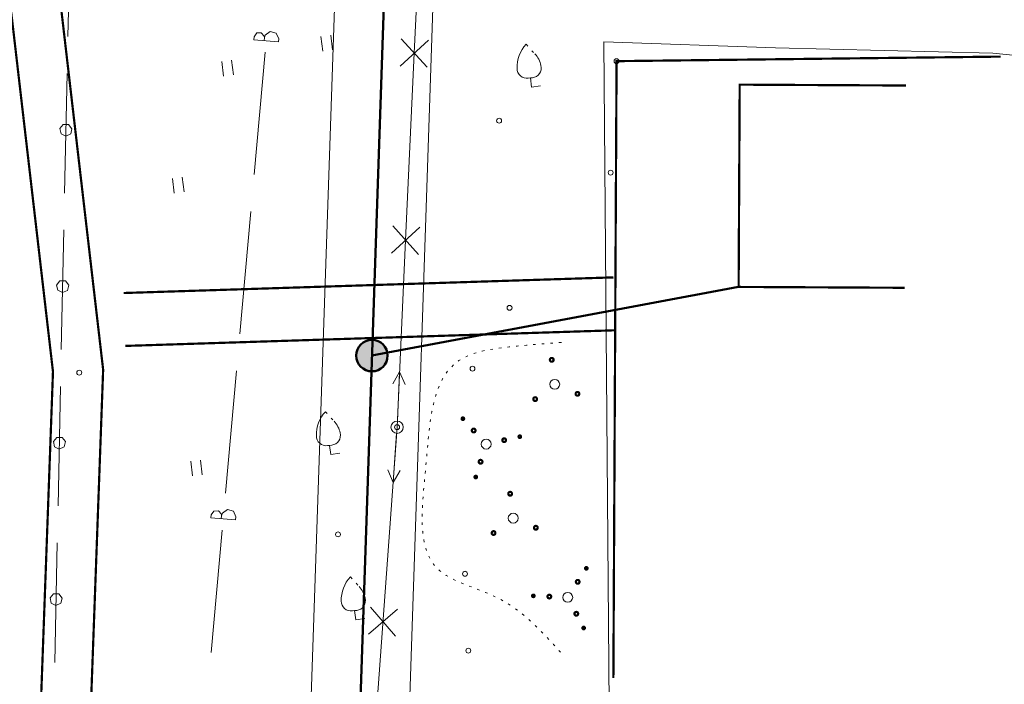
# Model space of a CAD drawing. Header units: millimetres. Extents: x 0 to 1188, y 0 to 841.
# Tile 64 of 76: x 693 to 773, y 671 to 725. Entities that reach past the tile are written whole.
import ezdxf

# ---------------------------------------------------------------- set-up
doc = ezdxf.new("R2010")
doc.units = ezdxf.units.MM
for name, pattern in [('K5LT32789', [0]), ('K5LT32797', [0]), ('K5LT32809', [0]), ('K5LT32813', [0]), ('K5LT32815', [3.5, 2.5, -1]), ('K5LT32816', [3.2, 3, -0.2]), ('K5LT32817', [0.7, 0.2, -0.5]), ('K5LT32819', [0]), ('K5LT32822', [0]), ('K5LT32826', [1, 0.5, -0.5]), ('K5LT32827', [0]), ('K5LT_BASIC', [0])]:
    doc.linetypes.add(name, pattern=pattern)
doc.layers.add('Системный слой', color=7, linetype='Continuous')

# ---------------------------------------------------------------- blocks, each defined once
blk = doc.blocks.new('U561')
at = {"layer": 'Системный слой', "color": 7, "linetype": 'K5LT32813', "lineweight": 18}
for p, q in [((725.324, 721.8), (726.719, 752.179)), ((724.173, 720.75), (726.475, 722.85)), ((726.374, 720.649), (724.274, 722.951)), ((724.627, 706.61), (725.324, 721.8)), ((723.475, 705.56), (725.778, 707.66)), ((725.677, 705.459), (723.576, 707.761)), ((723.929, 691.42), (724.627, 706.61)), ((721.653, 659.83), (723.929, 691.42)), ((723.811, 674.447), (721.771, 676.803)), ((721.613, 674.605), (723.969, 676.645))]:
    blk.add_line(p, q, dxfattribs=at)
blk = doc.blocks.new('U570')
at = {"layer": 'Системный слой', "color": 6, "linetype": 'K5LT32822', "lineweight": 18, "true_color": 0xff00ff}
for p, q in [((697.395, 732.855), (697.19, 723.147)), ((697.127, 720.148), (696.922, 710.44)), ((696.815, 716.009), (696.542, 715.669)), ((697.25, 716.007), (696.815, 716.009)), ((697.519, 715.664), (697.25, 716.007)), ((696.542, 715.669), (696.641, 715.244)), ((696.641, 715.244), (697.019, 715.058)), ((697.019, 715.058), (697.416, 715.24)), ((697.416, 715.24), (697.519, 715.664)), ((696.859, 707.44), (696.654, 697.733)), ((696.546, 703.302), (696.274, 702.962)), ((696.982, 703.3), (696.546, 703.302)), ((697.251, 702.956), (696.982, 703.3)), ((696.274, 702.962), (696.373, 702.537)), ((696.373, 702.537), (696.751, 702.351)), ((696.751, 702.351), (697.147, 702.533)), ((697.147, 702.533), (697.251, 702.956)), ((696.59, 694.733), (696.386, 685.025)), ((696.278, 690.595), (696.006, 690.255)), ((696.714, 690.593), (696.278, 690.595)), ((696.982, 690.249), (696.714, 690.593)), ((696.006, 690.255), (696.104, 689.83)), ((696.104, 689.83), (696.483, 689.644)), ((696.483, 689.644), (696.879, 689.826)), ((696.879, 689.826), (696.982, 690.249)), ((696.322, 682.026), (696.117, 672.318)), ((696.01, 677.888), (695.738, 677.547)), ((695.738, 677.547), (695.836, 677.123)), ((696.446, 677.886), (696.01, 677.888)), ((696.714, 677.542), (696.446, 677.886)), ((696.611, 677.119), (696.714, 677.542)), ((695.836, 677.123), (696.215, 676.937)), ((696.215, 676.937), (696.611, 677.119))]:
    blk.add_line(p, q, dxfattribs=at)
blk = doc.blocks.new('U571')
at = {"layer": 'Системный слой', "color": 5, "linetype": 'K5LT32819', "lineweight": 18, "true_color": 0x0000ff}
for p, q in [((712.319, 723.138), (712.297, 722.893)), ((712.319, 723.138), (712.534, 723.437)), ((712.534, 723.437), (712.901, 723.454)), ((712.901, 723.454), (713.143, 723.176)), ((713.143, 723.176), (713.156, 723.044)), ((713.222, 723.264), (713.156, 723.044)), ((713.63, 723.561), (713.222, 723.264)), ((714.116, 723.425), (713.63, 723.561)), ((714.311, 722.96), (714.116, 723.425)), ((713.293, 722.804), (712.297, 722.893)), ((713.156, 723.044), (713.136, 722.818)), ((713.293, 722.804), (714.289, 722.714)), ((714.311, 722.96), (714.289, 722.714)), ((712.318, 711.938), (713.211, 721.893)), ((711.156, 698.994), (712.05, 708.95)), ((709.995, 686.051), (710.888, 696.006)), ((710.145, 684.73), (709.737, 684.433)), ((710.632, 684.595), (710.145, 684.73)), ((708.834, 684.308), (708.812, 684.063)), ((709.808, 683.973), (708.812, 684.063)), ((708.834, 684.308), (709.049, 684.607)), ((709.049, 684.607), (709.417, 684.623)), ((709.417, 684.623), (709.658, 684.345)), ((709.672, 684.214), (709.651, 683.987)), ((709.658, 684.345), (709.672, 684.214)), ((709.737, 684.433), (709.672, 684.214)), ((709.808, 683.973), (710.804, 683.884)), ((710.826, 684.129), (710.632, 684.595)), ((710.826, 684.129), (710.804, 683.884)), ((708.833, 673.107), (709.727, 683.063))]:
    blk.add_line(p, q, dxfattribs=at)
blk = doc.blocks.new('U709')
at = {"layer": 'Системный слой'}
h = blk.add_hatch(color=7, dxfattribs=at)
h.paths.add_polyline_path([(721.887, 697.232), (721.367, 698.396), (721.309, 698.369), (721.253, 698.338), (721.198, 698.305), (721.146, 698.269), (721.095, 698.231), (721.046, 698.19), (720.999, 698.147), (720.954, 698.101), (720.912, 698.053), (720.872, 698.003), (720.834, 697.951), (720.8, 697.898), (720.768, 697.843), (720.739, 697.786), (720.712, 697.727), (720.689, 697.668), (720.669, 697.607), (720.651, 697.546), (720.637, 697.484), (720.626, 697.421), (720.618, 697.357), (720.614, 697.294), (720.612, 697.23), (720.614, 697.166), (720.619, 697.102), (720.627, 697.039), (720.638, 696.976), (720.653, 696.914), (720.67, 696.852), (720.691, 696.792), (720.714, 696.733), (720.741, 696.674), (720.77, 696.618), (720.802, 696.563), (720.837, 696.509), (720.875, 696.457), (720.915, 696.408), (720.957, 696.36), (721.002, 696.315), (721.049, 696.271), (721.098, 696.231), (721.149, 696.192), (721.202, 696.157), (721.257, 696.124), (721.313, 696.094), (721.371, 696.066), (721.43, 696.042), (721.49, 696.02), (721.551, 696.002), (721.614, 695.987), (721.676, 695.975), (721.739, 695.966), (721.803, 695.96), (721.867, 695.957), (721.931, 695.958), (721.994, 695.962), (722.058, 695.969), (722.121, 695.979), (722.184, 695.992), (722.245, 696.008), (722.306, 696.028), (722.366, 696.05), (722.403, 696.066)])
h.paths.add_polyline_path([(722.579, 698.303), (722.525, 698.336), (722.469, 698.367), (722.411, 698.394), (722.352, 698.419), (722.292, 698.441), (722.231, 698.46), (722.169, 698.476), (722.107, 698.488), (722.044, 698.498), (721.98, 698.504), (721.916, 698.507), (721.852, 698.507), (721.789, 698.503), (721.725, 698.497), (721.662, 698.487), (721.599, 698.474), (721.537, 698.458), (721.477, 698.439), (721.417, 698.417), (721.367, 698.396), (721.887, 697.232), (722.403, 696.066), (722.461, 696.094), (722.517, 696.124), (722.572, 696.157), (722.625, 696.192), (722.676, 696.231), (722.725, 696.271), (722.772, 696.314), (722.817, 696.36), (722.86, 696.408), (722.9, 696.457), (722.937, 696.509), (722.972, 696.563), (723.004, 696.618), (723.034, 696.674), (723.06, 696.733), (723.084, 696.792), (723.104, 696.852), (723.122, 696.914), (723.136, 696.976), (723.147, 697.039), (723.156, 697.102), (723.16, 697.166), (723.162, 697.23), (723.161, 697.294), (723.156, 697.357), (723.148, 697.421), (723.137, 697.484), (723.123, 697.546), (723.106, 697.607), (723.085, 697.668), (723.062, 697.727), (723.036, 697.786), (723.007, 697.842), (722.975, 697.898), (722.94, 697.951), (722.903, 698.003), (722.863, 698.053), (722.82, 698.101), (722.776, 698.147), (722.729, 698.19), (722.68, 698.231), (722.629, 698.269)])
at = {"layer": 'Системный слой', "color": 7, "linetype": 'K5LT_BASIC', "lineweight": 50}
blk.add_circle((721.887, 697.232), 1.275, dxfattribs=at)
blk = doc.blocks.new('U775')
at = {"layer": 'Системный слой', "color": 7, "linetype": 'K5LT32797', "lineweight": 18}
blk.add_circle((723.929, 691.42), 0.5, dxfattribs=at)
blk = doc.blocks.new('U776')
at = {"layer": 'Системный слой', "color": 7, "linetype": 'K5LT32797', "lineweight": 18}
for p, q in [((724.136, 695.916), (723.59, 694.94)), ((723.952, 691.92), (724.136, 695.916)), ((724.136, 695.916), (724.589, 694.894))]:
    blk.add_line(p, q, dxfattribs=at)
blk = doc.blocks.new('U777')
at = {"layer": 'Системный слой', "color": 7, "linetype": 'K5LT32797', "lineweight": 18}
for p, q in [((723.893, 690.922), (723.606, 686.932)), ((723.606, 686.932), (723.179, 687.965)), ((723.606, 686.932), (724.176, 687.893))]:
    blk.add_line(p, q, dxfattribs=at)
blk = doc.blocks.new('U876')
at = {"layer": 'Системный слой', "color": 7, "linetype": 'K5LT32817', "lineweight": 18}
blk.add_line((720.136, 679.254), (720.851, 678.475), dxfattribs=at)
at = {"layer": 'Системный слой', "color": 7, "linetype": 'K5LT32797', "lineweight": 18}
for p, q in [((720.478, 676.518), (720.297, 676.496)), ((720.478, 676.518), (720.658, 676.541)), ((720.478, 676.518), (720.569, 675.781)), ((720.569, 675.781), (721.312, 675.874))]:
    blk.add_line(p, q, dxfattribs=at)
for centre, radius, start, end in [((722.075, 677.405), 2.68, 136.3471, 182.47996), ((719.377, 677.123), 2, 11.73039, 42.50325), ((720.559, 677.335), 0.8, 277.10517, 14.12706), ((720.198, 677.29), 0.8, 180.08329, 277.10517)]:
    blk.add_arc(centre, radius, start, end, dxfattribs=at)
blk = doc.blocks.new('U877')
at = {"layer": 'Системный слой', "color": 7, "linetype": 'K5LT32817', "lineweight": 18}
blk.add_line((718.109, 692.68), (718.824, 691.9), dxfattribs=at)
at = {"layer": 'Системный слой', "color": 7, "linetype": 'K5LT32797', "lineweight": 18}
for p, q in [((718.45, 689.944), (718.27, 689.921)), ((718.45, 689.944), (718.63, 689.966)), ((718.45, 689.944), (718.542, 689.206)), ((718.542, 689.206), (719.284, 689.299))]:
    blk.add_line(p, q, dxfattribs=at)
for centre, radius, start, end in [((720.048, 690.83), 2.68, 136.3471, 182.47996), ((717.349, 690.549), 2, 11.73039, 42.50325), ((718.171, 690.715), 0.8, 180.08329, 277.10517), ((718.532, 690.76), 0.8, 277.10517, 14.12706)]:
    blk.add_arc(centre, radius, start, end, dxfattribs=at)
blk = doc.blocks.new('U925')
at = {"layer": 'Системный слой', "color": 7, "linetype": 'K5LT32789', "const_width": 0.18}
for points in [[(739.3, 679.855, 1), (739.309, 680.055, 1)], [(738.598, 678.71, 1), (738.612, 679.009, 1)], [(734.996, 677.62, 1), (735.005, 677.82, 1)], [(736.292, 677.512, 1), (736.306, 677.812, 1)], [(738.482, 676.114, 1), (738.496, 676.414, 1)], [(739.084, 675.01, 1), (739.093, 675.21, 1)]]:
    blk.add_lwpolyline(points, format="xyb", close=True, dxfattribs=at)
at = {"layer": 'Системный слой', "color": 7, "linetype": 'K5LT32797', "lineweight": 18}
blk.add_circle((737.798, 677.595), 0.4, dxfattribs=at)
blk = doc.blocks.new('U926')
at = {"layer": 'Системный слой', "color": 7, "linetype": 'K5LT32789', "const_width": 0.18}
for points in [[(729.202, 692.04, 1), (729.35, 692.175, 1)], [(730.043, 691.047, 1), (730.264, 691.25, 1)], [(732.52, 690.264, 1), (732.741, 690.466, 1)], [(733.826, 690.578, 1), (733.974, 690.713, 1)], [(730.602, 688.51, 1), (730.824, 688.713, 1)], [(730.247, 687.305, 1), (730.395, 687.44, 1)]]:
    blk.add_lwpolyline(points, format="xyb", close=True, dxfattribs=at)
at = {"layer": 'Системный слой', "color": 7, "linetype": 'K5LT32797', "lineweight": 18}
blk.add_circle((731.166, 690.042), 0.4, dxfattribs=at)
blk = doc.blocks.new('U938')
at = {"layer": 'Системный слой', "color": 7, "linetype": 'K5LT32789', "const_width": 0.18}
for points in [[(732.966, 685.995, 1), (733.264, 686.032, 1)], [(735.056, 683.232, 1), (735.354, 683.269, 1)], [(731.619, 682.804, 1), (731.916, 682.841, 1)]]:
    blk.add_lwpolyline(points, format="xyb", close=True, dxfattribs=at)
at = {"layer": 'Системный слой', "color": 7, "linetype": 'K5LT32797', "lineweight": 18}
blk.add_circle((733.363, 684.029), 0.4, dxfattribs=at)
blk = doc.blocks.new('U939')
at = {"layer": 'Системный слой', "color": 7, "linetype": 'K5LT32789', "const_width": 0.18}
for points in [[(736.346, 696.872, 1), (736.644, 696.909, 1)], [(738.436, 694.109, 1), (738.733, 694.146, 1)], [(734.998, 693.681, 1), (735.296, 693.718, 1)]]:
    blk.add_lwpolyline(points, format="xyb", close=True, dxfattribs=at)
at = {"layer": 'Системный слой', "color": 7, "linetype": 'K5LT32797', "lineweight": 18}
blk.add_circle((736.742, 694.906), 0.4, dxfattribs=at)
blk = doc.blocks.new('U1054')
at = {"layer": 'Системный слой', "color": 7, "linetype": 'K5LT32797', "lineweight": 18}
for p, q in [((708.106, 687.557), (707.957, 688.748)), ((707.312, 687.458), (707.163, 688.649))]:
    blk.add_line(p, q, dxfattribs=at)
blk = doc.blocks.new('U1055')
at = {"layer": 'Системный слой', "color": 7, "linetype": 'K5LT32797', "lineweight": 18}
for p, q in [((709.841, 719.928), (709.692, 721.119)), ((710.635, 720.027), (710.486, 721.218))]:
    blk.add_line(p, q, dxfattribs=at)
blk = doc.blocks.new('U1057')
at = {"layer": 'Системный слой', "color": 7, "linetype": 'K5LT32797', "lineweight": 18}
for p, q in [((705.832, 710.439), (705.683, 711.63)), ((706.626, 710.538), (706.477, 711.729))]:
    blk.add_line(p, q, dxfattribs=at)
blk = doc.blocks.new('U1058')
at = {"layer": 'Системный слой', "color": 7, "linetype": 'K5LT32797', "lineweight": 18}
for p, q in [((717.894, 721.969), (717.745, 723.16)), ((718.687, 722.068), (718.539, 723.259))]:
    blk.add_line(p, q, dxfattribs=at)
blk = doc.blocks.new('U1059')
at = {"layer": 'Системный слой', "color": 7, "linetype": 'K5LT32817', "lineweight": 18}
blk.add_line((734.417, 722.518), (735.132, 721.738), dxfattribs=at)
at = {"layer": 'Системный слой', "color": 7, "linetype": 'K5LT32797', "lineweight": 18}
for p, q in [((734.758, 719.782), (734.578, 719.76)), ((734.758, 719.782), (734.939, 719.805)), ((734.758, 719.782), (734.85, 719.045)), ((734.85, 719.045), (735.592, 719.137))]:
    blk.add_line(p, q, dxfattribs=at)
for centre, radius, start, end in [((736.356, 720.668), 2.68, 136.3471, 182.47996), ((733.657, 720.387), 2, 11.73039, 42.50325), ((734.84, 720.598), 0.8, 277.10517, 14.12706), ((734.479, 720.553), 0.8, 180.08329, 277.10517)]:
    blk.add_arc(centre, radius, start, end, dxfattribs=at)

msp = doc.modelspace()

# ---------------------------------------------------------------- linework, layer by layer
at = {"layer": 'Системный слой', "color": 1, "linetype": 'K5LT32809', "lineweight": 18, "true_color": 0xff0000}
for p, q in [((697.088189, 77.988277), (719.750355, 752.778171)), ((705.11633, 78.691888), (727.745848, 752.509651))]:
    msp.add_line(p, q, dxfattribs=at)
at = {"layer": 'Системный слой', "color": 7, "linetype": 'K5LT_BASIC', "lineweight": 50}
for p, q in [((701.102259, 78.340082), (723.748101, 752.643911)), ((721.887152, 697.232164), (751.677889, 702.811887))]:
    msp.add_line(p, q, dxfattribs=at)
at = {"layer": 'Системный слой', "color": 5, "linetype": 'K5LT32827', "lineweight": 18, "true_color": 0x0000ff}
for p, q in [((741.277724, 655.619476), (740.732887, 722.727422)), ((740.732887, 722.727422), (754.681662, 722.228932)), ((754.681662, 722.228932), (772.329179, 721.808544)), ((772.329179, 721.808544), (779.111147, 721.081833))]:
    msp.add_line(p, q, dxfattribs=at)
at = {"layer": 'Системный слой', "color": 7, "linetype": 'K5LT32789', "const_width": 0.18}
for points in [[(693.966638, 439.365985), (690.900787, 485.321671), (690.336884, 541.070025), (695.976048, 695.924704), (689.99409, 747.401317)], [(751.762818, 719.241367), (751.677889, 702.811887), (765.154558, 702.742222), (751.677889, 702.811887), (751.762818, 719.241367), (765.263657, 719.171577)]]:
    msp.add_lwpolyline(points, dxfattribs=at)
at = {"layer": 'Системный слой', "color": 7, "linetype": 'K5LT32815', "const_width": 0.18}
msp.add_lwpolyline([(698.042089, 439.530045), (694.976238, 485.48573), (694.412334, 541.234085), (700.051498, 696.088763), (694.236088, 746.106805)], dxfattribs=at)
at = {"layer": 'Системный слой', "color": 8, "linetype": 'K5LT32816', "true_color": 0x808080, "const_width": 0.18}
msp.add_lwpolyline([(741.501833, 671.042049), (741.760858, 721.150291), (772.976049, 721.519266)], dxfattribs=at)
at = {"layer": 'Системный слой', "color": 7, "linetype": 'K5LT32826', "const_width": 0.18}
for points in [[(741.51073, 703.587413), (701.719972, 702.317582)], [(741.647857, 699.290447), (701.8571, 698.020616)]]:
    msp.add_lwpolyline(points, dxfattribs=at)
at = {"layer": 'Системный слой', "color": 7, "linetype": 'K5LT32797', "lineweight": 18}
for centre in [(741.760858, 721.150291), (732.217934, 716.312768), (741.277458, 712.092945), (733.070247, 701.115488), (698.111462, 695.846941), (730.058212, 696.174987), (723.929249, 691.420378), (719.131546, 682.712072), (729.45013, 679.515844), (729.72109, 673.267376)]:
    msp.add_circle(centre, 0.2, dxfattribs=at)
at = {"layer": 'Системный слой', "color": 7, "linetype": 'K5LT32817', "lineweight": 18}
msp.add_open_spline([(737.202574, 673.140579), (735.702869, 674.818736), (732.981575, 677.863843), (725.178267, 679.481434), (726.477827, 688.47806), (726.758108, 697.246067), (733.463451, 698.017182), (736.320007, 698.231429), (737.594189, 698.326995)], degree=3, knots=[0, 0, 0, 0, 3.363883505, 6.103945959, 10.227689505, 14.775056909, 17.211064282, 19.172623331, 19.172623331, 19.172623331, 19.172623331], dxfattribs=at)

# ---------------------------------------------------------------- block references
at = {"layer": 'Системный слой'}
for name in ['U571', 'U561', 'U570', 'U1058', 'U1059', 'U1055', 'U1057', 'U709', 'U939', 'U776', 'U877', 'U775', 'U926', 'U777', 'U1054', 'U938', 'U925', 'U876']:
    msp.add_blockref(name, (0, 0), dxfattribs=at)

doc.saveas('drawing.dxf')
